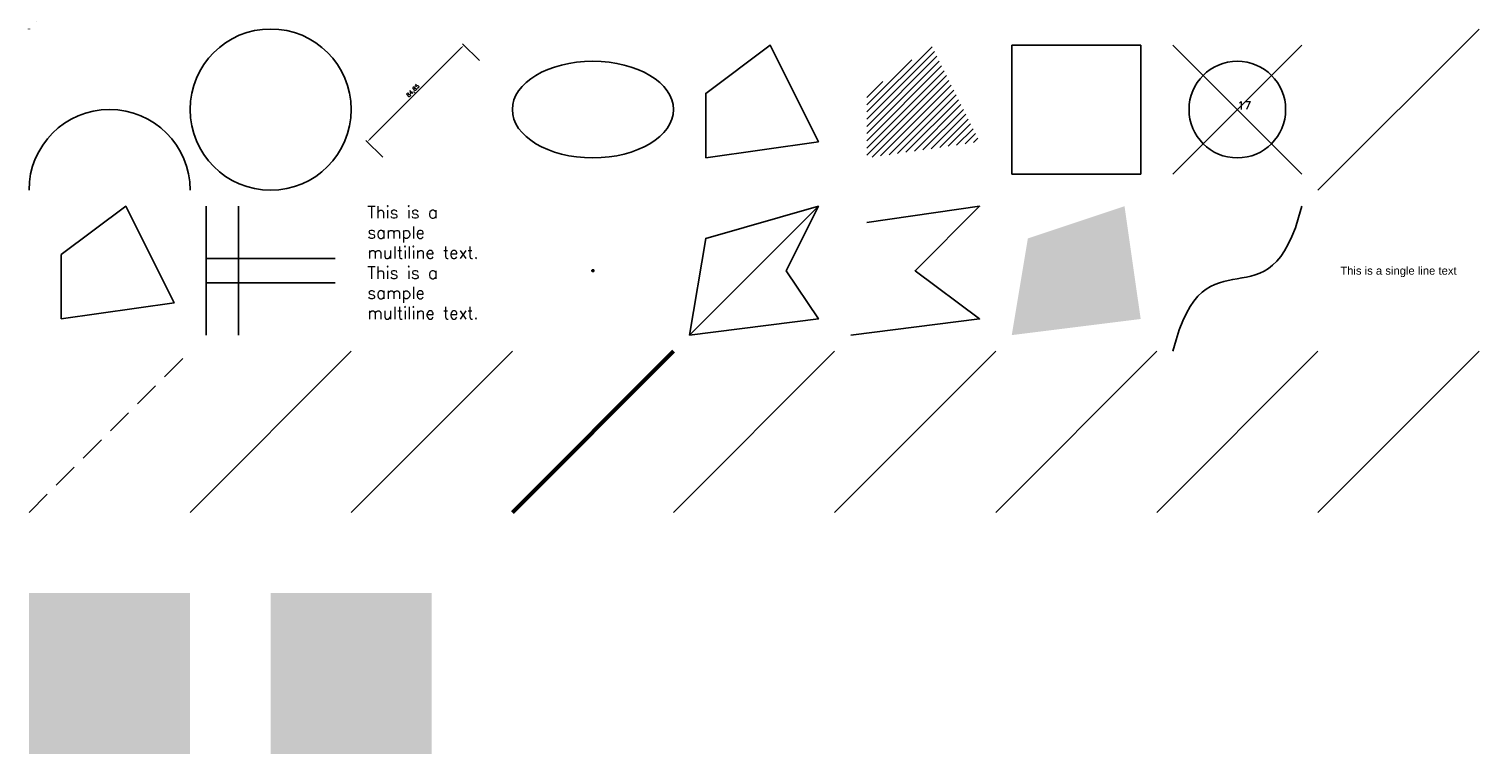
# Model space of a CAD drawing. Header units: millimetres. Extents: x 0 to 900, y -350 to 100.
import ezdxf
from ezdxf.enums import TextEntityAlignment as Align

# ---------------------------------------------------------------- set-up
doc = ezdxf.new("R2010")
doc.units = ezdxf.units.MM
doc.header["$PDMODE"] = 66
doc.linetypes.add('DASHED', pattern=[19.05, 12.7, -6.35])
doc.linetypes.add('DOT', pattern=[6.35, 0, -6.35])
doc.layers.add('ConstructionLines', color=252, linetype='DOT', lineweight=35)
for name, color, linetype in [('EntityProperties', 161, 'Continuous'), ('Groups', 132, 'Continuous'), ('Layer1', 40, 'Continuous')]:
    doc.layers.add(name, color=color, linetype=linetype)
doc.layers.add('Layer2', color=65, linetype='Continuous', true_color=0x8ab54a)
doc.styles.add('MyTextStyle', font='arial.ttf')
doc.styles.get("Standard").update_dxf_attribs({"font": 'simplex.shx'})
doc.dimstyles.new('ISO-25', dxfattribs={"dimtxt": 2.5, "dimasz": 2.5, "dimexe": 1.25, "dimexo": 0.625, "dimtad": 1, "dimtxsty": 'Standard', "dimcen": 2.5, "dimadec": 0, "dimazin": 0, "dimtfac": 1, "dimtmove": 0, "dimatfit": 3, "dimfxl": 1, "dimarcsym": 0})
picture_1 = doc.add_image_def('image1.jpg', size_in_pixel=(260, 260))

# ---------------------------------------------------------------- blocks, each defined once
blk = doc.blocks.new('*D0')
at = {"layer": 'Defpoints', "color": 0, "transparency": 16777216}
for p in [(270, 90), (280, 80), (220, 20)]:
    blk.add_point(p, dxfattribs=at)
at = {"layer": 'Layer1', "color": 0, "lineweight": -2, "transparency": 16777216}
for p, q in [((279.56, 80.44), (269.12, 90.88)), ((211.77, 31.77), (268.23, 88.23)), ((219.56, 20.44), (209.12, 30.88))]:
    blk.add_line(p, q, dxfattribs=at)
at = {"layer": 'Layer1', "color": 0, "transparency": 16777216}
for points in [[(267.94, 88.53), (268.53, 87.94), (270, 90)], [(211.47, 32.06), (212.06, 31.47), (210, 30)]]:
    blk.add_solid(points, dxfattribs=at)
at = {"layer": 'Layer1', "color": 0, "transparency": 16777216, "insert": (238.5, 61.5), "char_height": 2.5, "attachment_point": 5, "rotation": 45}
blk.add_mtext('84,85', dxfattribs=at)
blk = doc.blocks.new('MyBlock')
for p, q in [((-40, -40), (40, 40)), ((-40, 40), (40, -40))]:
    blk.add_line(p, q)
blk.add_circle((0, 0), 30)
blk.add_attdef('ATTINFO', (0, 0), '', height=5)

msp = doc.modelspace()

# ---------------------------------------------------------------- hatches: boundary and pattern name
h = msp.add_hatch(color=256)
h.set_gradient(color1=(76, 95, 153), color2=(244, 209, 67), centered=1, tint=1, name='INVSPHERICAL')
h.paths.add_polyline_path([(0, -350), (100, -350), (100, -250), (0, -250)])
h = msp.add_hatch(color=256)
h.set_gradient(color1=(76, 95, 153), color2=(176, 186, 216), rotation=45, one_color=1, tint=0.77, name='HEMISPHERICAL')
h.paths.add_polyline_path([(150, -350), (250, -350), (250, -250), (150, -250)])
at = {"layer": 'Layer1'}
h = msp.add_hatch(dxfattribs=at)
h.set_pattern_fill('LINE', color=256, angle=45)
h.paths.add_polyline_path([(520, 20), (590, 30), (560, 90), (520, 60)])

# ---------------------------------------------------------------- linework, layer by layer
at = {"layer": 'ConstructionLines'}
msp.add_ray((0, 100), (0.7071068, 0.7071068), dxfattribs=at)
at = {"layer": 'EntityProperties', "linetype": 'DASHED', "ltscale": 1.25}
msp.add_line((0, -200), (100, -100), dxfattribs=at)
at = {"layer": 'EntityProperties', "color": 1}
msp.add_line((100, -200), (200, -100), dxfattribs=at)
at = {"layer": 'EntityProperties', "color": 200, "true_color": 0xa406f9}
msp.add_line((200, -200), (300, -100), dxfattribs=at)
at = {"layer": 'EntityProperties', "lineweight": 50}
msp.add_line((300, -200), (400, -100), dxfattribs=at)
at = {"layer": 'Groups'}
for p, q in [((400, -200), (500, -100)), ((500, -200), (600, -100)), ((600, -200), (700, -100))]:
    msp.add_line(p, q, dxfattribs=at)
at = {"layer": 'Groups', "color": 2}
for p, q in [((700, -200), (800, -100)), ((800, -200), (900, -100))]:
    msp.add_line(p, q, dxfattribs=at)
at = {"layer": 'Layer1'}
msp.add_line((800, 0), (900, 100), dxfattribs=at)
msp.add_circle((150, 50), 50, dxfattribs=at)
msp.add_arc((50, 0), 50, 0, 180, dxfattribs=at)
msp.add_ellipse((350, 50), major_axis=(-50, 0), ratio=0.6, dxfattribs=at)
msp.add_3dface([(420, 20), (490, 30), (460, 90), (420, 60)], dxfattribs=at)
at = {"layer": 'Layer2'}
for p, q in [((110, -90), (110, -10)), ((130, -90), (130, -10)), ((110, -42.5), (190, -42.5)), ((110, -57.5), (190, -57.5))]:
    msp.add_line(p, q, dxfattribs=at)
msp.add_lwpolyline([(20, -80), (90, -70), (60, -10), (20, -40)], close=True, dxfattribs=at)
msp.add_polyline3d([(510, -90, 0), (590, -80, 50), (550, -50, 0), (590, -10, 50), (520, -20, 0)], dxfattribs=at)
msp.add_open_spline([(710, -100), (730, -20), (770, -90), (790, -10)], degree=3, dxfattribs=at)
msp.add_point((350, -50), dxfattribs=at)
msp.add_solid([(610, -90), (690, -80), (620, -30), (680, -10)], dxfattribs=at)

# ---------------------------------------------------------------- block references
at = {"layer": 'Layer1'}
msp.add_blockref('MyBlock', (750, 50), dxfattribs=at).add_auto_attribs({'ATTINFO': '17'})

# ---------------------------------------------------------------- texts
at = {"layer": 'Layer2', "style": 'MyTextStyle'}
msp.add_text('This is a single line text', height=5, dxfattribs=at).set_placement((850, -50), align=Align.MIDDLE_CENTER)
at = {"layer": 'Layer2', "insert": (210, -10), "char_height": 7.5, "attachment_point": 1}
msp.add_mtext_dynamic_manual_height_columns('This is a sample multiline text. This is a sample multiline text.', width=80, gutter_width=12.5, heights=[0], dxfattribs=at)

# ---------------------------------------------------------------- dimensions: what is measured, and where the dimension line sits
at = {"layer": 'Layer1'}
dim = msp.add_aligned_dim(p1=(220, 20), p2=(280, 80), distance=14.142, dimstyle='ISO-25', dxfattribs=at)
dim.commit()
dim.dimension.update_dxf_attribs({"geometry": '*D0', "text_midpoint": (238.496, 61.504)})

# ---------------------------------------------------------------- pictures from other files: only their frames are drawn
image = msp.add_image(picture_1, insert=(610, 10), size_in_units=(80, 80), dxfattribs=at)
image.dxf.flags = 7

# ---------------------------------------------------------------- meshes
at = {"layer": 'Layer2'}
mesh = msp.add_polyface(dxfattribs=at)
corners = [(410, -90), (490, -80), (470, -50), (490, -10), (420, -30)]
mesh.append_faces([[corners[k] for k in face] for face in [(0, 3, 4)]], dxfattribs={"vtx0": -1})
mesh.append_faces([[corners[k] for k in face] for face in [(0, 1, 2, 3)]], dxfattribs={"vtx3": -1})

doc.saveas('drawing.dxf')
